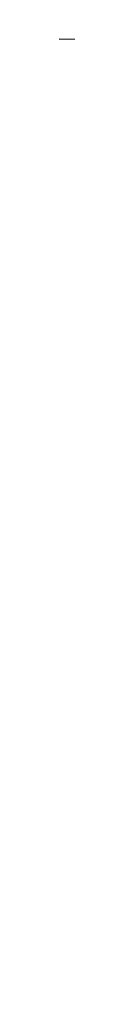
# Model space of a CAD drawing. Header units: millimetres. Extents: x 297 to 472, y 52 to 476.
# Tile 54 of 68: x 384.62152 to 384.6246, y 93.04305 to 93.42497. Entities that reach past the tile are written whole.
import ezdxf

# ---------------------------------------------------------------- set-up
doc = ezdxf.new("R2010")
doc.units = ezdxf.units.MM
doc.header["$LTSCALE"] = 47.498
doc.layers.get('0').update_dxf_attribs({"linetype": 'CONTINUOUS'})
doc.layers.add('KONSTR_EL', color=7, linetype='CONTINUOUS')

msp = doc.modelspace()

# ---------------------------------------------------------------- linework, layer by layer
at = {"color": 7, "linetype": 'CONTINUOUS'}
msp.add_arc((384.62118, 81.41736), 60, 5.7391705, 174.2608295, dxfattribs=at)
at = {"layer": 'KONSTR_EL', "color": 4, "linetype": 'CONTINUOUS'}
for radius in [24, 19.2, 14.4]:
    msp.add_circle((384.62118, 81.41736), radius, dxfattribs=at)
msp.add_arc((384.62118, 81.41736), 12, 180, 90, dxfattribs=at)

doc.saveas('drawing.dxf')
